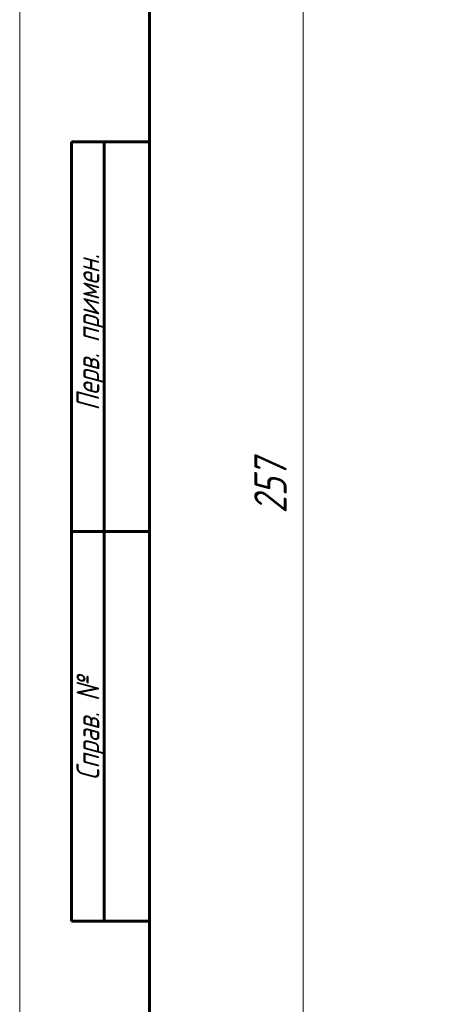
# Model space of a CAD drawing. Header units: millimetres. Extents: x 0 to 594, y 0 to 420.
# Tile 2 of 10: x 0 to 67, y 159 to 311. Entities that reach past the tile are written whole.
import ezdxf

# ---------------------------------------------------------------- set-up
doc = ezdxf.new("R2010")
doc.units = ezdxf.units.MM
doc.linetypes.add('K5LT_BASIC', pattern=[0])
doc.linetypes.add('K5LT_THIN', pattern=[0])
doc.layers.add('Системный слой', color=7, linetype='Continuous')
doc.styles.add('KDIMTEXTSTYLE', font='GOST_AU.SHX', dxfattribs={"width": 0.96, "oblique": 15, "height": 5})
doc.styles.add('KTEXTSTYLE', font='GOST_AU.SHX', dxfattribs={"width": 0.96, "height": 5})
doc.dimstyles.new('KDIMSTYLE (1.00)', dxfattribs={"dimtxt": 5, "dimasz": 1, "dimexe": 2, "dimexo": 0, "dimgap": 1, "dimtad": 1, "dimtxsty": 'KDIMTEXTSTYLE', "dimsah": 1, "dimcen": 0, "dimdle": 1, "dimadec": 0, "dimazin": 0, "dimtfac": 0.667, "dimtmove": 0, "dimatfit": 3, "dimfxl": 1, "dimtvp": 1, "dimtolj": 1, "dimtzin": 0, "dimarcsym": 0})

# ---------------------------------------------------------------- blocks, each defined once
blk = doc.blocks.new('D0')
at = {"layer": 'Системный слой'}
for points in [[(44.36, 363.5), (43.7, 368.5), (43.04, 363.5), (43.7, 364)], [(43.7, 112), (44.36, 117), (43.7, 116.5), (43.04, 117)]]:
    blk.add_hatch(color=7, dxfattribs=at).paths.add_polyline_path(points)
at = {"layer": 'Системный слой', "color": 7, "linetype": 'K5LT_THIN', "lineweight": 18}
for p, q in [((100.55, 368.5), (41.7, 368.5)), ((43.04, 363.5), (43.7, 368.5)), ((43.7, 368.5), (44.36, 363.5)), ((43.7, 368.5), (43.7, 112)), ((43.7, 364), (43.04, 363.5)), ((44.36, 363.5), (43.7, 364)), ((43.7, 112), (43.04, 117)), ((43.04, 117), (43.7, 116.5)), ((43.7, 116.5), (44.36, 117)), ((44.36, 117), (43.7, 112)), ((126.75, 112), (41.7, 112))]:
    blk.add_line(p, q, dxfattribs=at)
blk.add_wipeout([(42.7, 234.77), (35.56, 234.77), (35.56, 245.28), (42.7, 245.28)]).dxf.layer = 'Системный слой'
at = {"layer": 'Системный слой', "color": 7, "insert": (36.16, 234.77), "char_height": 5, "attachment_point": 1, "rotation": 90, "style": 'KTEXTSTYLE'}
blk.add_mtext('\\H3.5;\\W0.965;\\Q15;\\Q15;\\H5.00;257', dxfattribs=at)
blk = doc.blocks.new('KDIMARROW_01')
at = {"layer": 'Системный слой'}
blk.add_hatch(color=0, dxfattribs=at).paths.add_polyline_path([(0, 0), (-5, 0.66), (-4.5, 0), (-5, -0.66)])
at = {"layer": 'Системный слой', "color": 0, "linetype": 'K5LT_THIN', "lineweight": 18}
for p, q in [((-4.5, 0), (-5, 0.66)), ((-5, 0.66), (0, 0)), ((0, 0), (-5, -0.66)), ((-5, -0.66), (-4.5, 0)), ((0, 0), (-1, 0))]:
    blk.add_line(p, q, dxfattribs=at)
blk = doc.blocks.new('U81')
at = {"color": 7, "linetype": 'K5LT_THIN', "lineweight": 18}
blk.add_line((0, 0), (0, 420), dxfattribs=at)
at = {"color": 150, "linetype": 'K5LT_BASIC', "lineweight": 60, "true_color": 0x0080ff}
for p, q in [((20, 5), (20, 415)), ((8, 172), (8, 292)), ((20, 292), (8, 292)), ((13, 172), (13, 292)), ((20, 232), (8, 232)), ((20, 172), (8, 172))]:
    blk.add_line(p, q, dxfattribs=at)
at = {"color": 7, "char_height": 3.5, "attachment_point": 1, "rotation": 90, "style": 'KTEXTSTYLE'}
for s, insert in [('\\H3.5;\\W0.965;\\Q15;\\Q15;Перв. примен.', (8.77, 250.61)), ('\\H3.5;\\W0.965;\\Q15;\\Q15;Справ. №', (8.77, 193.68))]:
    blk.add_mtext(s, dxfattribs=dict(at, insert=insert))

msp = doc.modelspace()

# ---------------------------------------------------------------- dimensions: what is measured, and where the dimension line sits
at = {"layer": 'Системный слой', "color": 7}
dim = msp.add_linear_dim(base=(43.697, 368.497), p1=(126.747, 111.997), p2=(100.547, 368.497), angle=90, dimstyle='KDIMSTYLE (1.00)', override={"dimexo": 0, "dimpost": '\\H5.0;\\W0.965;\\Q15;<>', "dimblk1": 'KDIMARROW_01', "dimblk2": 'KDIMARROW_01', "dimse1": 0, "dimse2": 0, "dimclrt": 7, "dimtol": 1, "dimtp": 0, "dimtm": 0, "dimtdec": 5, "dimtolj": 1}, dxfattribs=at)
dim.commit()
dim.dimension.update_dxf_attribs({"geometry": 'D0', "text_midpoint": (43.697, 240.247), "dimtype": 160})

# ---------------------------------------------------------------- next in the draw order: block references
msp.add_blockref('U81', (0, 0))

doc.saveas('drawing.dxf')
